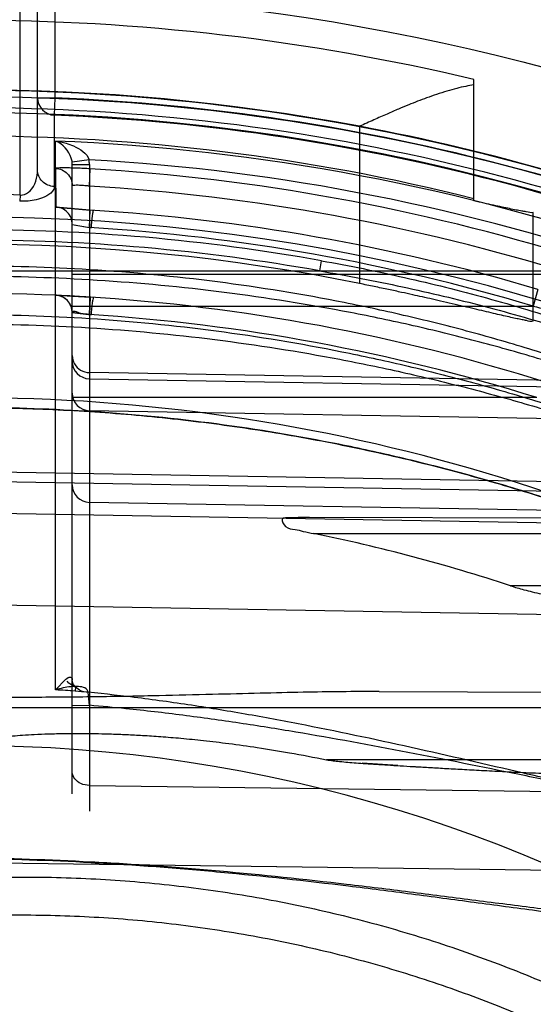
# Model space of a CAD drawing. Header units: millimetres. Extents: x 0 to 297, y 0 to 210.
# Tile 102 of 256: x 146.8416 to 146.9301, y 93.246 to 93.4157. Entities that reach past the tile are written whole.
import ezdxf

# ---------------------------------------------------------------- set-up
doc = ezdxf.new("R2010")
doc.units = ezdxf.units.MM
doc.header["$LTSCALE"] = 16.335
doc.layers.get('0').update_dxf_attribs({"linetype": 'CONTINUOUS'})
for name, color, linetype in [('01_GLOBAL', 7, 'CONTINUOUS'), ('INTFCLR_1', 7, 'CONTINUOUS'), ('INTFCLR_144815', 7, 'CONTINUOUS')]:
    doc.layers.add(name, color=color, linetype=linetype)

msp = doc.modelspace()

# ---------------------------------------------------------------- linework, layer by layer
at = {"color": 7, "linetype": 'Continuous'}
msp.add_circle((147.7028034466, 92.1254639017), 2.28, dxfattribs=at)
at = {"color": 9, "linetype": 'Continuous'}
msp.add_arc((147.7028034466, 92.1254639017), 2.2507792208, 92.9674534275, 177.0325465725, dxfattribs=at)
at = {"layer": '01_GLOBAL', "color": 7, "linetype": 'Continuous'}
msp.add_circle((147.7028034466, 92.1254639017), 2.31, dxfattribs=at)
at = {"layer": 'INTFCLR_1', "color": 9, "linetype": 'Continuous'}
for p, q in [((146.8416356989, 93.3854996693), (146.8416356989, 93.4946316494)), ((146.8446356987, 93.389851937), (146.8446356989, 93.4846316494)), ((146.8476356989, 93.4846316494), (146.8476356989, 93.402255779)), ((146.8446356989, 93.402255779), (146.8476356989, 93.402255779)), ((146.8476356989, 93.402255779), (146.8475127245, 93.3992664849)), ((146.8475127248, 93.3992664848), (146.8475127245, 93.3869643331)), ((146.847760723, 93.30018273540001), (146.8477607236, 93.39479941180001)), ((146.8535308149, 93.3915691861), (146.8506094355, 93.3911802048)), ((146.8477642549, 93.3900917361), (146.847766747, 93.3834335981)), ((146.8506356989, 93.2822471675), (146.8506356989, 93.39076265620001)), ((146.8506356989, 93.39076265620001), (146.8535833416, 93.39076265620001)), ((146.8535832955, 93.38702339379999), (146.8537099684, 93.3900161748)), ((146.8535833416, 93.39076265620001), (146.8535833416, 93.2792476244)), ((146.8416356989, 93.3854996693), (146.8415619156, 93.38443298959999)), ((146.8933131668, 93.3724154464), (146.8935998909, 93.37417166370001)), ((146.8266356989, 93.3724154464), (146.9503000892, 93.3724154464)), ((146.8506356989, 93.37185870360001), (146.9368146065, 93.37185870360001)), ((146.9308989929, 93.3692313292), (146.9300996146, 93.3663570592)), ((146.8506356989, 93.3663570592), (146.9300996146, 93.3663570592)), ((146.9946795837, 93.35250458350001), (146.8535833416, 93.3548949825)), ((146.8535833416, 93.3538204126), (146.9920326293, 93.35140553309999)), ((146.9307336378, 93.3505628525), (146.8506356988, 93.3505628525)), ((146.9906522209, 93.3459279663), (146.8535833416, 93.3483187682)), ((146.9904780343, 93.33510257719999), (146.8326356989, 93.33777668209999)), ((146.8326356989, 93.33619617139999), (146.9877702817, 93.33349026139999)), ((146.986619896, 93.3301892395), (146.8535833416, 93.33251140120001)), ((146.9863558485, 93.328013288), (146.8326356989, 93.330694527)), ((146.9884467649, 93.329587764), (146.8915173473, 93.32992611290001)), ((146.8922430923, 93.3271316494), (146.9929641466, 93.3271316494)), ((147.008235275, 93.3181316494), (146.926188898, 93.3181316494)), ((146.9822175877, 93.3122633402), (146.8326356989, 93.3148743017)), ((146.847760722, 93.30018273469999), (146.8495271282, 93.3020379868)), ((146.8511847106, 93.30076436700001), (146.8511047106, 93.2999687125)), ((146.8535833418, 93.2975216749), (146.8533885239, 93.2997382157)), ((146.9035309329, 93.2998841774), (146.9911526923, 93.29957831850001)), ((146.8266356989, 93.2971316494), (146.9898811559, 93.2971316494)), ((146.8506356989, 93.2974846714), (146.8535833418, 93.2975216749)), ((147.0039576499, 93.2881316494), (146.8944553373, 93.2881316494)), ((146.8535833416, 93.283709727), (146.9946795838, 93.2818556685)), ((146.8326356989, 93.2704323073), (146.9904780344, 93.26835819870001))]:
    msp.add_line(p, q, dxfattribs=at)
at = {"layer": 'INTFCLR_1', "color": 7, "linetype": 'Continuous'}
for p, q in [((146.8477607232, 93.39479941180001), (146.8485796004, 93.39466595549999)), ((146.847766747, 93.383433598), (146.8537136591, 93.38289247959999)), ((146.8542971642, 93.38285589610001), (146.847766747, 93.383433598)), ((146.8535833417, 93.3799002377), (146.8537136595, 93.38289247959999)), ((146.8506356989, 93.3804386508), (146.8535833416, 93.3799002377)), ((146.8506356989, 93.3804386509), (146.8538725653, 93.37986395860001)), ((146.8477446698, 93.3682177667), (146.8537221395, 93.367890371)), ((146.8477446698, 93.3682177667), (146.8537221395, 93.367890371)), ((146.8535833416, 93.3648964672), (146.8537221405, 93.3678903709)), ((146.8506356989, 93.3652196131), (146.8538723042, 93.3648601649)), ((146.9067901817, 93.2871222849), (146.9006162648, 93.28752362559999))]:
    msp.add_line(p, q, dxfattribs=at)
at = {"layer": 'INTFCLR_1', "color": 6, "linetype": 'Continuous'}
for p in [(146.8537221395, 93.367890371), (146.8506356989, 93.3652196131)]:
    msp.add_line(p, (146.8535833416, 93.3648964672), dxfattribs=at)
for centre, radius, start, end in [((146.8326356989, 93.03763164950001), 0.36591769, 62.6696856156, 90.00000000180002), ((146.8326356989, 93.03763164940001), 0.3629177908, 62.4245665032, 90), ((146.8326356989, 93.03763164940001), 0.3620710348, 270, 90.00000002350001), ((146.8328686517, 93.03762897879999), 0.3530026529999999, 72.7321003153, 86.6152856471), ((146.8326356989, 93.03763164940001), 0.3440948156, 270, 90.00000002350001), ((146.8335942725, 93.037405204), 0.2956029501, 71.7454116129, 78.556352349)]:
    msp.add_arc(centre, radius, start, end, dxfattribs=at)
at = {"layer": 'INTFCLR_1', "color": 9, "linetype": 'Continuous'}
for centre, radius, start, end in [((146.8476311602, 93.4022599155), 0.0029955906, 180.0791186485, 267.7342632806), ((146.8326356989, 93.03763164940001), 0.3649325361, 62.58972046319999, 87.6442799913), ((146.8326356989, 93.03763164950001), 0.3619407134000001, 62.3438421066, 87.6442799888), ((146.8337322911, 93.0377341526), 0.3573407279, 70.80368684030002, 87.7501121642), ((146.8473034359, 93.39076266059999), 0.0033322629, 359.9998982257, 7.1982829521), ((146.8337755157, 93.03773306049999), 0.3543871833, 70.8036894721, 86.80439256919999), ((146.847361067, 93.3907623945), 0.0062222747, 0.0023832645, 7.4500525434), ((146.8329253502, 93.037652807), 0.3499809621, 72.73193137, 86.6160883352), ((146.832636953, 93.1164865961), 0.2691635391, 88.0841154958, 90.00026696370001), ((146.8324070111, 93.03763150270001), 0.3459177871, 73.4574954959, 86.4686572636), ((146.8334338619, 93.03772406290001), 0.3417849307, 79.8611195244, 90.13380172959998), ((146.8324593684, 93.03763150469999), 0.3429199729, 73.4571779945, 86.4683268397), ((146.8334620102, 93.0377338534), 0.3399910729, 79.8609639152, 90.1392513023), ((146.8326356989, 93.03763164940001), 0.330931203, 61.9120625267, 89.9999999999), ((146.8476356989, 93.3652196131), 0.003, 0, 87.37830171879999), ((146.8326876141, 93.0376292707), 0.3279336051, 72.6035705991, 86.3466731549), ((146.8536345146, 93.3568188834), 0.0029988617, 180.02129413, 269.0222658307), ((146.8326356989, 93.03763164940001), 0.312931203, 56.81755615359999, 90), ((146.8536345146, 93.351317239), 0.0029988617, 180.0212940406, 269.0222657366), ((146.8536356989, 93.3355109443), 0.003, 180.000000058, 268.9999997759), ((146.8326356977, 93.0376316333), 0.262986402, 85.9729165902, 86.7029528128), ((146.8326356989, 93.03763164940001), 0.2529307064, 22.4933176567, 89.9999999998)]:
    msp.add_arc(centre, radius, start, end, dxfattribs=at)
at = {"layer": 'INTFCLR_1', "color": 7, "linetype": 'Continuous'}
for centre, radius, start, end in [((146.8319795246, 93.0251575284), 0.3434223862, 86.2725871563, 87.36413638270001), ((146.8426473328, 93.2787467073), 0.0868411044, 82.76546254, 84.7219967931), ((146.9987777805, 94.7947767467), 1.5104580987, 266.5084999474, 266.7431428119)]:
    msp.add_arc(centre, radius, start, end, dxfattribs=at)
at = {"layer": 'INTFCLR_1', "color": 9, "linetype": 'Continuous'}
for points, knots in [([(146.8506094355, 93.3911802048), (146.8505810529, 93.3914047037), (146.8502390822, 93.3929262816), (146.8490086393, 93.3943247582), (146.8477607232, 93.39479941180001)], [0, 0, 0, 0, 0.1449228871, 1, 1, 1, 1]), ([(146.8416356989, 93.3854996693), (146.8417660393, 93.3854909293), (146.8424020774, 93.38551071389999), (146.8441643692, 93.3865772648), (146.8446356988, 93.38856695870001), (146.8446356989, 93.38985193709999)], [0, 0, 0, 0, 0.0682135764, 0.3290140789, 1, 1, 1, 1]), ([(146.8475127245, 93.3869643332), (146.8467714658, 93.38699362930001), (146.845266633, 93.3876123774), (146.8446356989, 93.3891290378), (146.8446356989, 93.38985193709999)], [0, 0, 0, 0, 0.5064646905, 1, 1, 1, 1]), ([(146.8537099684, 93.3900161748), (146.8533221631, 93.3900391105), (146.8525606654, 93.39007988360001), (146.8514597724, 93.3901265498), (146.8503700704, 93.3901639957), (146.8494071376, 93.3901685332), (146.8485211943, 93.3901971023), (146.8481289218, 93.39011717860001), (146.8477642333, 93.39015293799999), (146.8477642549, 93.3900917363)], [0, 0, 0, 0, 0.1956729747, 0.3838460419, 0.5560432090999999, 0.7412667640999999, 0.8816266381, 0.9691736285, 1, 1, 1, 1]), ([(146.8477642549, 93.3900917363), (146.8485090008, 93.3900598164), (146.8500311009, 93.38939085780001), (146.8506356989, 93.38784173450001), (146.8506356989, 93.3870966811)], [0, 0, 0, 0, 0.500126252, 1, 1, 1, 1]), ([(146.8475127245, 93.3869643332), (146.8475127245, 93.3866703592), (146.8471427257, 93.3858358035), (146.8459225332, 93.38511543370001), (146.8440027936, 93.38451016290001), (146.842514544, 93.3844011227), (146.8415619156, 93.38443298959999)], [0, 0, 0, 0, 0.1271901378, 0.3657501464, 0.5876072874, 1, 1, 1, 1]), ([(146.8535832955, 93.38702339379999), (146.8533912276, 93.3870461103), (146.8528830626, 93.387101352), (146.852140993, 93.38715582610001), (146.8513534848, 93.387198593), (146.8509767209, 93.3871561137), (146.8506356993, 93.3871574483), (146.8506356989, 93.3870966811)], [0, 0, 0, 0, 0.1956692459, 0.5141351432, 0.7714015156, 0.9385219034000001, 1, 1, 1, 1]), ([(146.8506356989, 93.3804386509), (146.8506356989, 93.38118331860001), (146.850031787, 93.38273157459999), (146.8485110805, 93.3834010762), (146.847766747, 93.383433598)], [0, 0, 0, 0, 0.4998738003, 1, 1, 1, 1]), ([(146.8935998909, 93.37417166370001), (146.8983955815, 93.37331405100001), (146.9079298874, 93.3713903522), (146.9220557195, 93.36786602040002), (146.9359486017, 93.3636988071), (146.9473142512, 93.359669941), (146.9551345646, 93.35653804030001), (146.9595557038, 93.35465550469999), (146.9639060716, 93.35272511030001), (146.9691987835, 93.3502259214), (146.9743277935, 93.3475782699), (146.9782563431, 93.3453851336), (146.9810431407, 93.3437364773), (146.9836521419, 93.34208657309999), (146.986026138, 93.34045773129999), (146.9880823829, 93.3388925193), (146.9897256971, 93.3374287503), (146.9908312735, 93.3361782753), (146.9912744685, 93.33527954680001), (146.9912744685, 93.3349071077)], [0, 0, 0, 0, 0.1368680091, 0.2731479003, 0.4088782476, 0.5442043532, 0.6117611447, 0.6455181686, 0.6791986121, 0.7454685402, 0.8099256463, 0.8413136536, 0.871861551, 0.9008796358, 0.9280292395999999, 0.952698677, 0.9735151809, 0.9895366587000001, 1, 1, 1, 1]), ([(146.9885780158, 93.333282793), (146.9885998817, 93.3333682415), (146.9882506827, 93.333589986), (146.9878108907, 93.33396315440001), (146.9868898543, 93.33452579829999), (146.9857484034, 93.33522556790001), (146.9843322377, 93.3360419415), (146.9820944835, 93.3372956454), (146.9796398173, 93.33860801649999), (146.9770126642, 93.33996282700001), (146.9741404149, 93.34140698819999), (146.9703818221, 93.34322724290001), (146.9657137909, 93.34538021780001), (146.9592363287, 93.34822396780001), (146.9508861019, 93.3516210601), (146.9423331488, 93.3547519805), (146.9353448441, 93.35710352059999), (146.9282608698, 93.3593497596), (146.9211062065, 93.3614140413), (146.9138919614, 93.3632946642), (146.9066495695, 93.3650501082), (146.8939591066, 93.3677837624), (146.875706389, 93.37075851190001), (146.8540221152, 93.3728256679), (146.8396438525, 93.37326670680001), (146.8326356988, 93.37326202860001)], [0, 0, 0, 0, 0.00162462, 0.005738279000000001, 0.0122045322, 0.020624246, 0.0307531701, 0.0421855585, 0.06792149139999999, 0.08199191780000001, 0.09663587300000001, 0.1271351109, 0.1589097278, 0.191316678, 0.2574313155, 0.3249182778, 0.3590433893, 0.3932372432, 0.4617974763, 0.496170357, 0.5305546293, 0.5990535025, 0.7352415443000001, 0.8709143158, 1, 1, 1, 1]), ([(146.9877702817, 93.33349026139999), (146.9877924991, 93.3335727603), (146.9874414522, 93.33378387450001), (146.9870086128, 93.3341388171), (146.9860907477, 93.3346743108), (146.9849566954, 93.3353403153), (146.9835480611, 93.3361172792), (146.9813222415, 93.3373106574), (146.9788809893, 93.3385593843), (146.9762686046, 93.3398481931), (146.9734114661, 93.341222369), (146.9696726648, 93.3429541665), (146.965029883, 93.3450018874), (146.9585856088, 93.3477069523), (146.9502783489, 93.350937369), (146.9417736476, 93.3539122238), (146.9348245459, 93.3561461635), (146.9277771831, 93.3582806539), (146.9206610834, 93.36024121), (146.9134869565, 93.36202664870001), (146.9062823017, 93.363693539), (146.8936550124, 93.3662890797), (146.8754987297, 93.3691105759), (146.8539244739, 93.3710701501), (146.8396164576, 93.3714873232), (146.832635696, 93.3714823)], [0, 0, 0, 0, 0.0015875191, 0.005652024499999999, 0.0120574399, 0.0204079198, 0.0304610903, 0.0418143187, 0.0673891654, 0.08137944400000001, 0.0959450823, 0.1262962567, 0.1579362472, 0.190224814, 0.2561523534, 0.3235168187, 0.357604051, 0.3917751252, 0.4603324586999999, 0.4947236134, 0.5291383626, 0.5977313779, 0.7342178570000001, 0.8702910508, 1, 1, 1, 1]), ([(146.8933131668, 93.3724154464), (146.8980804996, 93.3715931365), (146.9075629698, 93.36978265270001), (146.9216134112, 93.3664344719), (146.9354324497, 93.36247824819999), (146.9467412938, 93.35864942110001), (146.9545255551, 93.35567282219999), (146.9589228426, 93.3538790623), (146.9632513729, 93.35204944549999), (146.9685129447, 93.3496703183), (146.9736178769, 93.34715545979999), (146.9775261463, 93.3450669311), (146.980299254, 93.3435010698), (146.9828935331, 93.3419307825), (146.9852553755, 93.3403828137), (146.9872988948, 93.3388945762), (146.9889351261, 93.3375036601), (146.9900283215, 93.3363191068), (146.9904816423, 93.3354584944), (146.9904780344, 93.33510257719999)], [0, 0, 0, 0, 0.137561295, 0.2744141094, 0.4105726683, 0.5461541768, 0.6137615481, 0.64752046, 0.6811904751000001, 0.7473830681, 0.8116887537, 0.8429640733, 0.87337893, 0.9022313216, 0.9291876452, 0.9536238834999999, 0.9741733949, 0.9898789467, 1, 1, 1, 1]), ([(146.9300996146, 93.3663570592), (146.9330496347, 93.3655982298), (146.938910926, 93.36401786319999), (146.9476122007, 93.3614559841), (146.9561830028, 93.3587210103), (146.9632253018, 93.3563022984), (146.9680961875, 93.3545434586), (146.970849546, 93.3535258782), (146.973553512, 93.3525117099), (146.9762142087, 93.3514928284), (146.9788194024, 93.3504771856), (146.9812738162, 93.34951051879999), (146.9836191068, 93.34857544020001), (146.9858358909, 93.3476882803), (146.9873047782, 93.3471044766), (146.9885146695, 93.34662656), (146.9894054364, 93.3462956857), (146.9900557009, 93.3460459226), (146.9903646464, 93.34598378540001), (146.9906382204, 93.3458797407), (146.9906522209, 93.34592796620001)], [0, 0, 0, 0, 0.1428660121, 0.2846936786, 0.425393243, 0.564789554, 0.63390109, 0.6682815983, 0.7024641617, 0.7693491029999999, 0.8019079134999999, 0.8336114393, 0.8930666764, 0.9203587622, 0.9455324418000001, 0.9673772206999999, 0.9808763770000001, 0.9911706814, 0.9976447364, 1, 1, 1, 1]), ([(146.8326356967, 93.3649012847), (146.8396234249, 93.36489666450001), (146.8539334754, 93.3644299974), (146.8754695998, 93.3623157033), (146.8935437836, 93.3593206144), (146.9078805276, 93.3562127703), (146.9167976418, 93.3539724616), (146.92388903, 93.35200641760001), (146.9309110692, 93.349937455), (146.9395535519, 93.3471661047), (146.9497132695, 93.3435593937), (146.9579783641, 93.34034785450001), (146.9643932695, 93.3377023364), (146.9689904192, 93.33573864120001), (146.9726871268, 93.33411091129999), (146.9755234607, 93.3328391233), (146.9781216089, 93.3316631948), (146.9805570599, 93.33054938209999), (146.9827908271, 93.32953301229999), (146.9842102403, 93.32889438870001), (146.985355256, 93.3283973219), (146.9863090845, 93.3279971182), (146.9867507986, 93.32786254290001), (146.9871520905, 93.3277333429), (146.9871699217, 93.3278024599)], [0, 0, 0, 0, 0.1307897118, 0.2677697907, 0.4047496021, 0.4734241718, 0.5423054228, 0.5768037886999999, 0.6111558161, 0.6793183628, 0.746648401, 0.8129134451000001, 0.8452601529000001, 0.8765233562, 0.9064770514, 0.92086191, 0.9347014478, 0.9598634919, 0.9709448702, 0.9807221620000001, 0.9887877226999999, 0.9948915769, 0.9986639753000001, 1, 1, 1, 1]), ([(146.832635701, 93.3632588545), (146.8395951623, 93.36325458), (146.853833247, 93.362812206), (146.8752572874, 93.3608067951), (146.8932337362, 93.35796530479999), (146.9074950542, 93.355014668), (146.9163644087, 93.3528872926), (146.9234180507, 93.3510198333), (146.9304002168, 93.34905504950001), (146.9389935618, 93.34642283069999), (146.9490976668, 93.3429955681), (146.9573193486, 93.3399423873), (146.9637006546, 93.3374268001), (146.9682729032, 93.33555970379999), (146.9719499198, 93.33401178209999), (146.974771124, 93.33280229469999), (146.9773552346, 93.3316840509), (146.9797776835, 93.3306246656), (146.9819996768, 93.3296582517), (146.9834113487, 93.32905051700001), (146.9845512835, 93.32857893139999), (146.9854984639, 93.32819564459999), (146.98594129, 93.328073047), (146.9863372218, 93.3279446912), (146.9863558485, 93.328013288)], [0, 0, 0, 0, 0.1313495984, 0.2686565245, 0.4058580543, 0.4745887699, 0.543482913, 0.5779698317, 0.6122979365, 0.680374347, 0.7475662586, 0.8136422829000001, 0.8458776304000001, 0.877021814, 0.9068518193, 0.9211743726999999, 0.9349525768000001, 0.9600014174, 0.9710336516, 0.9807694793, 0.9888041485, 0.9948898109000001, 0.9986584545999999, 1, 1, 1, 1]), ([(146.8506356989, 93.3578062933), (146.8506356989, 93.3573175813), (146.8509061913, 93.3563100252), (146.8520195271, 93.3551936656), (146.8530595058, 93.35490385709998), (146.8535833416, 93.3548949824)], [0, 0, 0, 0, 0.3229490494, 0.6537909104, 1, 1, 1, 1]), ([(146.9822175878, 93.3122633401), (146.981355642, 93.3127152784), (146.9800522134, 93.3133910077), (146.9782398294, 93.3143145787), (146.9761449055, 93.31536884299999), (146.9738510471, 93.3164980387), (146.971388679, 93.3176814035), (146.9686769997, 93.3189617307), (146.9658621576, 93.3202535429), (146.9629602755, 93.3215463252), (146.9599408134, 93.3228637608), (146.9545027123, 93.32516071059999), (146.9465237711, 93.32830766), (146.9383496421, 93.3312285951), (146.9316580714, 93.3334351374), (146.9248557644, 93.3355535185), (146.9162544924, 93.3379979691), (146.9058229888, 93.34058993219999), (146.8918285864, 93.34357593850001), (146.8742178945, 93.34642783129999), (146.8532881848, 93.34841889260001), (146.8394068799, 93.3488496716), (146.8326356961, 93.3488492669)], [0, 0, 0, 0, 0.0187784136, 0.0283277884, 0.0392482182, 0.0640293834, 0.0776580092, 0.09196060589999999, 0.1218891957, 0.1374137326, 0.153256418, 0.1854526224, 0.251312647, 0.3187201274, 0.3529062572, 0.3872583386, 0.456181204, 0.5254040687, 0.5946131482, 0.7322372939, 0.8693511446, 1, 1, 1, 1]), ([(146.8326357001, 93.348849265), (146.8372264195, 93.3488457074), (146.846618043, 93.348653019), (146.8607713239, 93.34774201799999), (146.8750631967, 93.34618726), (146.8892635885, 93.34400705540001), (146.9033697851, 93.34119441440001), (146.9138616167, 93.3386202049), (146.9208081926, 93.3366946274), (146.9254105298, 93.3353662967), (146.9311052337, 93.333624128), (146.9378490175, 93.3313957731), (146.9422945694, 93.32982182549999), (146.9444940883, 93.3290025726)], [0, 0, 0, 0, 0.1206088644, 0.2467093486, 0.3724880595, 0.4981837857, 0.6240325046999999, 0.7502704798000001, 0.7818918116, 0.8134145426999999, 0.8761180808, 0.9383352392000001, 1, 1, 1, 1]), ([(146.8495271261, 93.30203799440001), (146.8497578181, 93.30220337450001), (146.8501090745, 93.3024952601), (146.8506207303, 93.3022580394), (146.8506356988, 93.3020080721), (146.8506356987, 93.301882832)], [0, 0, 0, 0, 0.5679341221, 0.7494142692, 1, 1, 1, 1]), ([(146.8533885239, 93.2997382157), (146.8528630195, 93.2997693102), (146.8516466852, 93.30002116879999), (146.8506356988, 93.3011743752), (146.8506356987, 93.30188283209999)], [0, 0, 0, 0, 0.4262951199, 1, 1, 1, 1]), ([(146.8511849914, 93.30076776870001), (146.8509168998, 93.3007648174), (146.8497577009, 93.30069104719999), (146.8486156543, 93.30043722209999), (146.847760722, 93.30018273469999)], [0, 0, 0, 0, 0.2311049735, 1, 1, 1, 1]), ([(146.9959774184, 93.2816143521), (146.9959774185, 93.2810853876), (146.9957896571, 93.2800305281), (146.994884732, 93.2787063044), (146.9935804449, 93.27773833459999), (146.9920202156, 93.2770437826), (146.9902707, 93.2765561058), (146.9877076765, 93.2761194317), (146.984283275, 93.2759244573), (146.9807631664, 93.276022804), (146.977851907, 93.2762279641), (146.9748518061, 93.276512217), (146.9710599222, 93.2769869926), (146.9649096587, 93.27793800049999), (146.9571193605, 93.2793994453), (146.949280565, 93.2810654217), (146.9429290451, 93.2824815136), (146.9365068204, 93.2839448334), (146.9252309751, 93.28656440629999), (146.9090926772, 93.29030275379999), (146.8928671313, 93.293740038), (146.8798047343, 93.2961513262), (146.869960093, 93.2977473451), (146.8603921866, 93.2990404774), (146.85409577, 93.2997022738), (146.8511047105, 93.2999687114)], [0, 0, 0, 0, 0.0105963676, 0.0207824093, 0.0313607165, 0.0427385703, 0.0548241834, 0.0676549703, 0.0947585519, 0.1233581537, 0.1381590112, 0.1532163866, 0.1837214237, 0.214695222, 0.2778732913, 0.3424670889, 0.3752260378, 0.408232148, 0.4744158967, 0.6071221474, 0.7400789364, 0.8066160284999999, 0.8731960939, 0.9398449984, 1, 1, 1, 1]), ([(146.8533885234, 93.2997382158), (146.8533778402, 93.29990372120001), (146.8529466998, 93.30073788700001), (146.8518725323, 93.30075698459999), (146.8511742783, 93.3007697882)], [0, 0, 0, 0, 0.1919067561, 1, 1, 1, 1]), ([(146.9946795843, 93.2818556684), (146.9946795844, 93.281395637), (146.9944818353, 93.28045745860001), (146.9935700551, 93.2793203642), (146.9922843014, 93.2784988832), (146.9907451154, 93.2779065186), (146.9890149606, 93.27749049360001), (146.9864734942, 93.2771189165), (146.9830812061, 93.27695860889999), (146.9795918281, 93.27705129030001), (146.9767043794, 93.2772349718), (146.9737298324, 93.2774869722), (146.969970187, 93.2779049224), (146.9638728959, 93.27873816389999), (146.9561483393, 93.2800135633), (146.9483710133, 93.28146350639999), (146.9420703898, 93.28269330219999), (146.9357015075, 93.2839621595), (146.9245177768, 93.2862299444), (146.9085049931, 93.2894567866), (146.8924134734, 93.2924094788), (146.8794628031, 93.29447386), (146.8696992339, 93.2958376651), (146.8610675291, 93.2968404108), (146.8556873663, 93.2973445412), (146.8535833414, 93.2975216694)], [0, 0, 0, 0, 0.0095232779, 0.019046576, 0.0293793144, 0.0407832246, 0.0530488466, 0.066146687, 0.0939047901, 0.123214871, 0.1383768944, 0.1537950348, 0.1850089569, 0.2166729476, 0.2811818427, 0.3470566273, 0.3804442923, 0.4140742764, 0.4814920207, 0.6166745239, 0.7522231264, 0.8201302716, 0.8881422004, 0.9562897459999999, 1, 1, 1, 1]), ([(146.8535833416, 93.2837097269), (146.8530796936, 93.2837163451), (146.8517762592, 93.2839235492), (146.8506356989, 93.2851558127), (146.8506356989, 93.28596781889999)], [0, 0, 0, 0, 0.3828322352, 1, 1, 1, 1]), ([(146.9904780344, 93.26835819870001), (146.9904780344, 93.26779021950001), (146.9903405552, 93.26667335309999), (146.9896758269, 93.2651305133), (146.9886295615, 93.26382321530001), (146.9872855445, 93.26274232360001), (146.9857087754, 93.2618575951), (146.9832972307, 93.26088042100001), (146.980641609, 93.2602283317), (146.9778502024, 93.25978569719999), (146.9748724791, 93.25945709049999), (146.971015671, 93.2592531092), (146.9662561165, 93.2592479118), (146.9621917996, 93.2593958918), (146.9588728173, 93.2595854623), (146.9554843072, 93.2598200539), (146.9512028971, 93.26018338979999), (146.9460174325, 93.26070314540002), (146.9390065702, 93.26148521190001), (146.9301694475, 93.26257601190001), (146.9194997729, 93.26395558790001), (146.9087451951, 93.2653346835), (146.8942546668, 93.26710115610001), (146.8796498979, 93.26864731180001), (146.8667882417, 93.26968738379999), (146.8593860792, 93.2701828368), (146.8486219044, 93.2707990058), (146.8397000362, 93.2710935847), (146.8326356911, 93.27118403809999)], [0, 0, 0, 0, 0.0104860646, 0.0204761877, 0.0306271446, 0.0410848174, 0.0521313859, 0.0638920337, 0.0890319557, 0.1023818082, 0.1160723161, 0.1443183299, 0.1736348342, 0.2039189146, 0.219389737, 0.2350089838, 0.2666261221, 0.2987127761, 0.3312205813, 0.3968618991, 0.4630987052, 0.529845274, 0.597038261, 0.7326043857, 0.8009458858, 0.8352534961, 0.8695669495, 1, 1, 1, 1]), ([(146.9912744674, 93.26820658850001), (146.9912744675, 93.2676092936), (146.9911373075, 93.26643884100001), (146.9904724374, 93.26481729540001), (146.9894224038, 93.2634392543), (146.9880706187, 93.262298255), (146.9864842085, 93.2613642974), (146.9840617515, 93.26033413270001), (146.9813893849, 93.25964413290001), (146.9785811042, 93.2591756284), (146.9755878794, 93.2588272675), (146.9717104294, 93.258609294), (146.9669254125, 93.25859986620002), (146.9628396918, 93.25875229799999), (146.9595033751, 93.25894915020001), (146.9560969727, 93.2591933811), (146.9517929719, 93.2595724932), (146.9465803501, 93.2601156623), (146.9395325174, 93.26093378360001), (146.9306491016, 93.262075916), (146.9199238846, 93.263521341), (146.9091132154, 93.26496680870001), (146.8945478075, 93.266818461), (146.8798666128, 93.26843906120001), (146.8669362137, 93.2695279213), (146.8594949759, 93.2700458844), (146.8486854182, 93.27068848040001), (146.8397267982, 93.27099370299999), (146.8326356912, 93.27108495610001)], [0, 0, 0, 0, 0.0109495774, 0.0213196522, 0.0317515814, 0.042393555, 0.05355310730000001, 0.0653771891, 0.09055277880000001, 0.1038959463, 0.1175707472, 0.1457706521, 0.1750333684, 0.2052626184, 0.220706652, 0.2362998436, 0.2678673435, 0.2999076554, 0.3323720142, 0.397933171, 0.4640942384, 0.5307643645, 0.5978761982, 0.7332556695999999, 0.8014900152, 0.8357407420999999, 0.869995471, 1, 1, 1, 1])]:
    msp.add_open_spline(points, degree=3, knots=knots, dxfattribs=at)
at = {"layer": 'INTFCLR_1', "color": 7, "linetype": 'Continuous'}
for points, knots in [([(146.8477607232, 93.39479941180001), (146.8483668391, 93.3947225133), (146.8494271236, 93.3945036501), (146.8515170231, 93.3937451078), (146.8531721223, 93.39271260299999), (146.8535308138, 93.391569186)], [0, 0, 0, 0, 0.2695951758, 0.471219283, 1, 1, 1, 1]), ([(146.8542971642, 93.38285589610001), (146.8542395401, 93.38288853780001), (146.8541414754, 93.38240924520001), (146.8540574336, 93.38198038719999), (146.8539469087, 93.3809347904), (146.8538953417, 93.3802404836), (146.8538725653, 93.37986395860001)], [0, 0, 0, 0, 0.06536052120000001, 0.2853264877, 0.6277224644, 1, 1, 1, 1]), ([(146.8506356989, 93.3652196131), (146.8506353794, 93.3659664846), (146.8500091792, 93.3675113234), (146.8484910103, 93.3681836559), (146.8477446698, 93.3682177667)], [0, 0, 0, 0, 0.4999170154, 1, 1, 1, 1]), ([(146.8543053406, 93.3678536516), (146.8542291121, 93.3678583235), (146.8541843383, 93.3674149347), (146.85404574, 93.3669198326), (146.8539583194, 93.36591873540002), (146.853896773, 93.3652288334), (146.8538723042, 93.3648601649)], [0, 0, 0, 0, 0.0754024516, 0.2982178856, 0.6352086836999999, 1, 1, 1, 1]), ([(146.8944553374, 93.2881316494), (146.8952074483, 93.28799115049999), (146.8969132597, 93.28780908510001), (146.8991720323, 93.2876266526), (146.9012702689, 93.2874764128), (146.9030783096, 93.2873548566), (146.9050510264, 93.28722888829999), (146.907205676, 93.2870964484), (146.9095555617, 93.286955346), (146.9121150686, 93.28680558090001), (146.9149056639, 93.28664668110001), (146.9179544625, 93.2864779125), (146.9212910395, 93.28629808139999), (146.9249504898, 93.2861092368), (146.9289835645, 93.2859159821), (146.9334663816, 93.2857292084), (146.9384481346, 93.28555789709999), (146.9419494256, 93.2855304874), (146.9437845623, 93.2855196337)], [0, 0, 0, 0, 0.0464524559, 0.1039735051, 0.1376438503, 0.1741562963, 0.2139944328, 0.2576554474, 0.3052176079, 0.3569188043, 0.4133153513, 0.4749160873, 0.5423024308, 0.6161812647, 0.6973861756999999, 0.7874396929, 0.8885822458, 1, 1, 1, 1])]:
    msp.add_open_spline(points, degree=3, knots=knots, dxfattribs=at)
at = {"layer": 'INTFCLR_1', "color": 6, "linetype": 'Continuous'}
for points, knots in [([(146.8535833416, 93.3648964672), (146.8530996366, 93.3649587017), (146.8523616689, 93.36481677), (146.8506356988, 93.365720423), (146.8506356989, 93.3652196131)], [0, 0, 0, 0, 0.4933648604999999, 1, 1, 1, 1]), ([(146.8915173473, 93.32992611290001), (146.8909904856, 93.329927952), (146.8898716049, 93.3299460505), (146.8885196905, 93.32973710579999), (146.8863288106, 93.3299831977), (146.8874303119, 93.3279077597), (146.8889816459, 93.32795735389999), (146.8905696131, 93.32744802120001), (146.8916452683, 93.32725263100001), (146.8922430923, 93.3271316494)], [0, 0, 0, 0, 0.1429241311, 0.2906280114, 0.4247141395, 0.5498787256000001, 0.7035786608, 0.8345391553, 1, 1, 1, 1]), ([(146.926188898, 93.3181316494), (146.926955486, 93.31787875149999), (146.9282038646, 93.3175180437), (146.9299887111, 93.317069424), (146.9315455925, 93.3167180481), (146.9331392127, 93.31639696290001), (146.9346578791, 93.316126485), (146.9363682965, 93.31586025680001), (146.9383728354, 93.3156125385), (146.9399334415, 93.31550619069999), (146.9407433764, 93.31550901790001)], [0, 0, 0, 0, 0.163280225, 0.2626467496, 0.3722503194, 0.486078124, 0.5914423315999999, 0.6842478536, 0.8361709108, 1, 1, 1, 1]), ([(146.9035309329, 93.2998841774), (146.9013603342, 93.2998917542), (146.8969952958, 93.2998703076), (146.8901675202, 93.29976098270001), (146.8827693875, 93.29959110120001), (146.8745003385, 93.29937802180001), (146.8652322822, 93.299151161), (146.8549476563, 93.29896137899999), (146.8439495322, 93.2988646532), (146.8364137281, 93.2988817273), (146.8326356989, 93.298909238)], [0, 0, 0, 0, 0.09183865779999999, 0.1846797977, 0.2889176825, 0.4049349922, 0.5346599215, 0.6811662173, 0.8401472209, 1, 1, 1, 1]), ([(146.8326356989, 93.2905628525), (146.8326290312, 93.2910255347), (146.8340054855, 93.2912829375), (146.8352318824, 93.29162030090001), (146.836788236, 93.2918526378), (146.8384684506, 93.2920681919), (146.8402347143, 93.2922396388), (146.8421559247, 93.29238728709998), (146.8442174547, 93.2925088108), (146.8461823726, 93.29258932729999), (146.8479840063, 93.2926387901), (146.8495364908, 93.29266627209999), (146.8512447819, 93.29267921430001), (146.8531270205, 93.2926735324), (146.8552039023, 93.2926440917), (146.8574992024, 93.2925844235), (146.8600406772, 93.29248636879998), (146.8628605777, 93.2923395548), (146.8659969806, 93.2921306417), (146.8694950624, 93.2918423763), (146.8734092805, 93.2914521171), (146.8778050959, 93.2909303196), (146.8827622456, 93.2902361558), (146.888381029, 93.2893204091), (146.8923443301, 93.288556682), (146.8944553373, 93.2881316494)], [0, 0, 0, 0, 0.022241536, 0.0457023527, 0.0701646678, 0.09519422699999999, 0.1279111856, 0.1551831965, 0.1878751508, 0.2271456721, 0.2497088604, 0.2745027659, 0.3017778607, 0.3318202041, 0.36497287, 0.4016128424, 0.4421803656, 0.48721854, 0.5373330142, 0.5932626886, 0.655919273, 0.7263961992, 0.8060204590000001, 0.8964963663, 1, 1, 1, 1]), ([(146.8326356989, 93.267698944), (146.8348936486, 93.26779514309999), (146.8394126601, 93.267920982), (146.8461935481, 93.2679098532), (146.8529711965, 93.2676988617), (146.859739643, 93.2672881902), (146.866493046, 93.2666781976), (146.8732255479, 93.265869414), (146.8799313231, 93.26486253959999), (146.8866045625, 93.2636584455), (146.8932394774, 93.2622581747), (146.8998303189, 93.2606629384), (146.9063713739, 93.2588741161), (146.912856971, 93.256893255), (146.9192814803, 93.2547220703), (146.9256393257, 93.2523624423), (146.9319249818, 93.24981641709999), (146.9381330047, 93.2470861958), (146.9442580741, 93.24417411), (146.9502947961, 93.2410827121), (146.9562380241, 93.2378146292), (146.9620824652, 93.2343727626), (146.9678231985, 93.2307599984), (146.973455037, 93.2269795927), (146.9789732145, 93.22303474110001), (146.9843727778, 93.21892898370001), (146.989649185, 93.2146657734), (146.9947977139, 93.21024892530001), (146.9998140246, 93.2056821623), (147.0046936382, 93.20096956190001), (147.0094324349, 93.19611510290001), (147.0140261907, 93.19112311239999), (147.018471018, 93.18599781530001), (147.0227629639, 93.18074377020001), (147.026898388, 93.175365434), (147.0308736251, 93.16986757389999), (147.0346852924, 93.16425486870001), (147.0383300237, 93.1585322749), (147.0418047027, 93.1527046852), (147.0451062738, 93.14677722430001), (147.0482319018, 93.1407549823), (147.0511788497, 93.1346432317), (147.0539445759, 93.12844724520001), (147.0565266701, 93.12217241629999), (147.0589228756, 93.1158242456), (147.0603950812, 93.1115467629), (147.0610994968, 93.10939776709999)], [0, 0, 0, 0, 0.0227205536, 0.0454410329, 0.06816134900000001, 0.09088163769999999, 0.1136018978, 0.1363221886, 0.1590426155, 0.1817632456, 0.2044840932, 0.2272051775, 0.2499266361, 0.2726484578, 0.2953706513, 0.3180932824, 0.3408163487, 0.363539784, 0.3862638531, 0.4089891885, 0.4317141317, 0.4544408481, 0.4771673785, 0.4998953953, 0.5226228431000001, 0.5453516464, 0.5680799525, 0.5908095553, 0.6135387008, 0.6362690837, 0.6589990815, 0.6817302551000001, 0.7044610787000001, 0.7271930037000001, 0.7499246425, 0.7726572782, 0.7953897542, 0.8181230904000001, 0.8408563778, 0.8635903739, 0.8863244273, 0.90905904, 0.9317938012, 0.9545290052, 0.9772643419, 1, 1, 1, 1]), ([(146.8326356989, 93.2611850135), (146.8370934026, 93.2613679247), (146.8460221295, 93.2614662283), (146.8593965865, 93.260813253), (146.8727322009, 93.2593570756), (146.8860227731, 93.25709220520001), (146.8991901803, 93.2540186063), (146.9119493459, 93.2502127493), (146.9244276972, 93.24567473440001), (146.9366204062, 93.24040866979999), (146.9486732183, 93.2343158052), (146.9603342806, 93.2275074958), (146.9715563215, 93.22001275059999), (146.9823021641, 93.2118590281), (146.9925323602, 93.2030766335), (147.0022137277, 93.1936954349), (147.0113088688, 93.18375337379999), (147.0197869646, 93.17328453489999), (147.0276126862, 93.16233547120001), (147.0347635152, 93.1509416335), (147.0412169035, 93.13913965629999), (147.0469483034, 93.1269747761), (147.0519351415, 93.11449862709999), (147.0561630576, 93.1017520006), (147.0596198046, 93.0887741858), (147.062293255, 93.0756097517), (147.0641729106, 93.0623087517), (147.065251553, 93.04892494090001), (147.0655262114, 93.03551435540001), (147.0649983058, 93.02212437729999), (147.0636720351, 93.0087991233), (147.0615523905, 92.9955783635), (147.0586468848, 92.98250788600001), (147.0549655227, 92.9696336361), (147.0505224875, 92.9570052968), (147.0453357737, 92.94467244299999), (147.0394268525, 92.9326809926), (147.0328159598, 92.9210679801), (147.025529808, 92.9098785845), (147.017595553, 92.8991515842), (147.0090432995, 92.8889235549), (146.9998957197, 92.87922094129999), (146.990192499, 92.87008647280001), (146.9799629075, 92.86154562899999), (146.9692487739, 92.85363234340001), (146.9580859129, 92.8463733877), (146.946519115, 92.8397956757), (146.9346012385, 92.8339262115), (146.9226185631, 92.82888482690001), (146.9109496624, 92.82474710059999), (146.9001136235, 92.8215446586), (146.890303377, 92.81915042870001), (146.8815652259, 92.81740428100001), (146.8732657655, 92.81606653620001), (146.8646870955, 92.81500471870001), (146.8551490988, 92.8142133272), (146.8443424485, 92.81380665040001), (146.8367080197, 92.8139111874), (146.8326356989, 92.81407828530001)], [0, 0, 0, 0, 0.0185657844, 0.0371317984, 0.05569073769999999, 0.0743563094, 0.09320240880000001, 0.1119235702, 0.129729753, 0.1484268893, 0.1671582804, 0.1858963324, 0.2045840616, 0.2232805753, 0.241995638, 0.2606572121, 0.2793460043, 0.298034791, 0.3166822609, 0.3353170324, 0.3539796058, 0.3726237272, 0.3912431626, 0.4098577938, 0.4284754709, 0.4470981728, 0.4657246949, 0.4843423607, 0.5029403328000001, 0.5215094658, 0.5400731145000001, 0.5586325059, 0.5771954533, 0.5957587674, 0.6143211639, 0.6328711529, 0.651401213, 0.6699184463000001, 0.6884460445, 0.7069331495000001, 0.7254085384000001, 0.7438945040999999, 0.7623917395, 0.7808314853, 0.7993176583, 0.8177869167, 0.8362093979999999, 0.8546575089, 0.8730374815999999, 0.8902753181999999, 0.9061521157, 0.9200376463, 0.9322836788, 0.9432240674, 0.9550134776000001, 0.9682465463, 0.9830392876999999, 1, 1, 1, 1])]:
    msp.add_open_spline(points, degree=3, knots=knots, dxfattribs=at)
at = {"layer": 'INTFCLR_1', "color": 9, "linetype": 'Continuous'}
msp.add_open_spline([(146.8511742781, 93.3007697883), (146.8506218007, 93.30086832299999), (146.8500394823, 93.3011977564), (146.8497612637, 93.3016851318)], degree=3, dxfattribs=at)
at = {"layer": 'INTFCLR_144815', "color": 6, "linetype": 'Continuous'}
msp.add_line((146.9198805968, 93.38448680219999), (146.9198805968, 93.40542551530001), dxfattribs=at)
at = {"layer": 'INTFCLR_144815', "color": 9, "linetype": 'Continuous'}
for p, q in [((146.9001667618, 93.39734758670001), (146.9001667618, 93.37023559)), ((146.9301256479, 93.36375495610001), (146.9301256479, 93.3825114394))]:
    msp.add_line(p, q, dxfattribs=at)
at = {"layer": 'INTFCLR_144815', "color": 6, "linetype": 'Continuous'}
for radius in [0.3828680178, 0.364857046]:
    msp.add_circle((146.8326356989, 93.03763164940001), radius, dxfattribs=at)
for radius, start, end in [(0.5278075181, 313.9937911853, 154.5150993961), (0.5060455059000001, 71.6563998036, 156.0440844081), (0.4979109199, 70.9981667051, 162.0018332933), (0.3966228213, 45.0000000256, 314.9999999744), (0.3959130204, 44.99999995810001, 315.0000000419), (0.3953393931, 44.99999997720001, 315.0000000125), (0.366, 57.4833087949, 79.3673701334), (0.3580299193, 75.8961331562, 104.1038668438), (0.3393903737, 78.52282503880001, 101.4771749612)]:
    msp.add_arc((146.8326356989, 93.03763164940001), radius, start, end, dxfattribs=at)
at = {"layer": 'INTFCLR_144815', "color": 9, "linetype": 'Continuous'}
for radius, start, end in [(0.5240974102, 71.617857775, 156.0236179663), (0.5180976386, 71.6178577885, 156.0236179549), (0.4958612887, 70.768222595, 162.2317774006), (0.3780000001, 76.6554352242, 103.3445648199), (0.3660000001, 79.3673701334, 100.6326298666)]:
    msp.add_arc((146.8326356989, 93.03763164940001), radius, start, end, dxfattribs=at)
at = {"layer": 'INTFCLR_144815', "color": 6, "linetype": 'Continuous'}
for points, knots in [([(146.9198805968, 93.40447761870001), (146.9194069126, 93.4044135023), (146.9184146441, 93.40424314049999), (146.9168662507, 93.40388622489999), (146.9151900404, 93.4034163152), (146.9134574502, 93.4028606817), (146.9117734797, 93.4022636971), (146.910179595, 93.40165972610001), (146.9085723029, 93.40102113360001), (146.9068147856, 93.400291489), (146.9048027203, 93.39942877), (146.902559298, 93.39843401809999), (146.9009827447, 93.397719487), (146.9001667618, 93.39734758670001)], [0, 0, 0, 0, 0.068202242, 0.1435380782, 0.2266295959, 0.3165126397, 0.4030980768, 0.4815233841, 0.5596981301, 0.6498566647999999, 0.7530316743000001, 0.8720522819, 1, 1, 1, 1]), ([(146.9301256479, 93.3825114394), (146.9297486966, 93.38235697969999), (146.9290378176, 93.38260579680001), (146.928071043, 93.3827313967), (146.9271117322, 93.3829297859), (146.9259829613, 93.3831572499), (146.9246826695, 93.3834351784), (146.9232199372, 93.3837522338), (146.9216010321, 93.38410782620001), (146.9204704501, 93.384356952), (146.9198805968, 93.38448680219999)], [0, 0, 0, 0, 0.1170110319, 0.1925528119, 0.285752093, 0.3965420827, 0.5239302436, 0.6674606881, 0.8265164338, 1, 1, 1, 1]), ([(146.9301256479, 93.36375495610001), (146.9297619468, 93.3636107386), (146.9290838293, 93.3638565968), (146.9281637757, 93.3639884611), (146.9272570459, 93.3641884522), (146.9261904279, 93.3644181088), (146.9249588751, 93.3646984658), (146.9235690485, 93.3650195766), (146.9220277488, 93.36538012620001), (146.920347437, 93.3657741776), (146.9185352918, 93.3661989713), (146.9166146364, 93.3666456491), (146.9146628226, 93.36709590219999), (146.9127818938, 93.3675241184), (146.9110165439, 93.36792078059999), (146.9092445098, 93.36831420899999), (146.9073074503, 93.3687375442), (146.9050930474, 93.3692138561), (146.9026795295, 93.3697214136), (146.9010066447, 93.3700650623), (146.9001667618, 93.37023559)], [0, 0, 0, 0, 0.0382780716, 0.06280512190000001, 0.0927930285, 0.1285269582, 0.1697539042, 0.2162944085, 0.2681051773, 0.3246108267, 0.3851500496, 0.4502018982, 0.5175332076, 0.5811207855, 0.6389311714, 0.6945524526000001, 0.7587092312, 0.8329162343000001, 0.9161533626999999, 1, 1, 1, 1])]:
    msp.add_open_spline(points, degree=3, knots=knots, dxfattribs=at)

doc.saveas('drawing.dxf')
